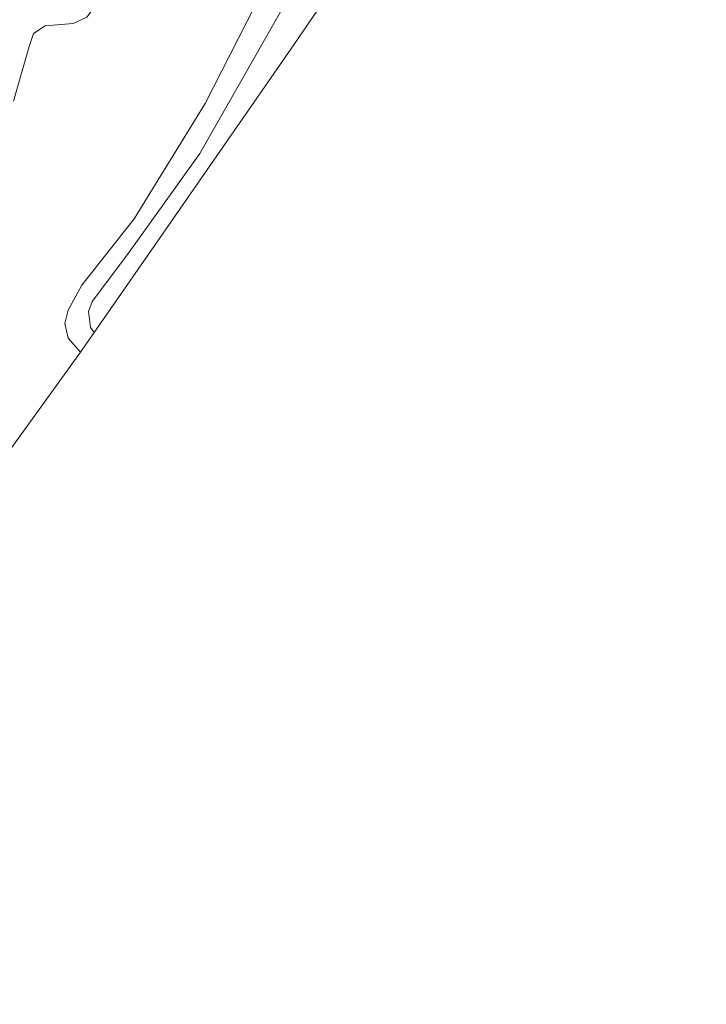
# Model space of a CAD drawing. Extents: x 130905 to 137824, y 412333 to 417928.
# Tile 151 of 256: x 133922 to 133990, y 414519 to 414617. Entities that reach past the tile are written whole.
import ezdxf
from ezdxf.lldxf.tags import DXFTag

# ---------------------------------------------------------------- set-up
doc = ezdxf.new("R2010")
doc.units = 0
for name, color, linetype, lineweight in [('B-ME-GR-GRAS-GV', 60, 'Continuous', 13), ('B-ME-GW-TALUD_KRUIN-G', 90, 'Continuous', 18), ('B-ME-KG-GRENS_OPNAME-G', 210, 'KG-OPNAME', 18), ('B-ME-OB-OEVERVOORZIENING-G', 7, 'Continuous', 18), ('B-ME-OG-TERREIN_GROEN-GV', 7, 'Continuous', 18), ('B-ME-OG-WATER_RIVIER-GV', 130, 'Continuous', 18)]:
    doc.layers.add(name, color=color, linetype=linetype, lineweight=lineweight)
doc.styles.get("Standard").update_dxf_attribs({"font": 'arial.ttf'})
tags = doc.linetypes.add('KG-OPNAME', pattern='A,5.5,-2,["O",Standard,S=1.8,R=0,X=-0.5,Y=-0.9],-2,5.5,-2,[5,NLCS.SHX,S=0.75,R=0,X=0,Y=0],-2', length=19).pattern_tags.tags
tags[6] = DXFTag(74, 10)

msp = doc.modelspace()

# ---------------------------------------------------------------- linework, layer by layer
at = {"layer": 'B-ME-GR-GRAS-GV'}
msp.add_polyline3d([(133928.711, 414617.533, -0.645), (133927.366, 414616.917, -0.645), (133924.583, 414616.665, -0.645), (133923.42, 414615.912, -0.645), (133922.987, 414614.612, -0.645), (133921.427, 414609.184, -0.645)], dxfattribs=at)
at = {"layer": 'B-ME-GW-TALUD_KRUIN-G'}
msp.add_polyline3d([(133929.452, 414586.182, 0.127), (133929.1, 414586.705, 0.104), (133928.883, 414588.279, 0.067), (133929.248, 414589.26, 0.092), (133932.77, 414593.959, 0.167), (133939.951, 414603.997, 0.317), (133950.138, 414621.96, 0.517), (133958.287, 414637.073, 0.442), (133965.718, 414651.056, 0.43), (133970.208, 414659.063, 0.292), (133971.484, 414663.579, 0.292), (133972.806, 414666.35, 0.28), (133975.531, 414669.624, 0.492), (133979.087, 414673.115, 0.567), (133985.123, 414678.664, 0.761)], dxfattribs=at)
at = {"layer": 'B-ME-KG-GRENS_OPNAME-G'}
msp.add_polyline3d([(133755.328, 414361.261, 1.014), (133777.828, 414389.271, 0.724), (133778.473, 414390.078, 0.01), (133779.213, 414391.005, 0.01), (133779.722, 414391.644, 0.85), (133826.007, 414449.749, 0.558), (133832.078, 414457.451, -0.645), (133844.403, 414473.088, -0.645), (133872.98, 414509.345, -0.645), (133906.129, 414553.81, -0.645), (133928.111, 414584.247, -0.645), (133929.452, 414586.182, 0.127), (133936.001, 414595.63, 0.546), (133949.28, 414614.786, 0.461), (133955.865, 414624.432, 0.693), (133963.099, 414635.027, -0.426), (133971.272, 414646.134, -0.426), (133972.602, 414647.91, 0.426), (133990.273, 414671.497, 0.695)], dxfattribs=at)
at = {"layer": 'B-ME-OB-OEVERVOORZIENING-G'}
for points in [[(133928.111, 414584.247, -0.645), (133926.875, 414585.643, -0.645), (133926.544, 414587.103, -0.645), (133926.886, 414588.414, -0.645), (133928.242, 414590.889, -0.645), (133933.44, 414597.482, -0.645), (133940.495, 414608.968, -0.645), (133946.262, 414620.35, -0.645), (133949.681, 414625.996, -0.645), (133953.157, 414632.326, -0.645), (133956.234, 414638.143, -0.645), (133960.303, 414645.511, -0.645), (133961.944, 414647.815, -0.645), (133963.859, 414652.48, -0.645), (133966.696, 414660.714, -0.645), (133967.858, 414664.375, -0.645), (133969.476, 414667.922, -0.645), (133971.471, 414670.26, -0.645), (133973.797, 414671.937, -0.645), (133976.441, 414674.686, -0.645), (133982.095, 414682.819, -0.645)], [(133939.869, 414637.288, -0.645), (133937.476, 414632.27, -0.645), (133936.439, 414630.753, -0.645), (133936.496, 414629.954, -0.645), (133937.123, 414628.814, -0.645), (133936.861, 414627.742, -0.645), (133934.217, 414623.682, -0.645), (133932.233, 414622.461, -0.645), (133931.39, 414621.811, -0.645), (133930.751, 414620.237, -0.645), (133928.711, 414617.533, -0.645), (133927.366, 414616.917, -0.645), (133924.583, 414616.665, -0.645), (133923.42, 414615.912, -0.645), (133922.987, 414614.612, -0.645), (133921.427, 414609.184, -0.645)]]:
    msp.add_polyline3d(points, dxfattribs=at)
at = {"layer": 'B-ME-OG-TERREIN_GROEN-GV'}
msp.add_polyline3d([(133936.001, 414595.63, 0.546), (133929.452, 414586.182, 0.127), (133929.1, 414586.705, 0.104), (133928.883, 414588.279, 0.067), (133929.248, 414589.26, 0.092), (133932.77, 414593.959, 0.167), (133939.951, 414603.997, 0.317), (133950.138, 414621.96, 0.517), (133958.287, 414637.073, 0.442), (133965.718, 414651.056, 0.43), (133970.208, 414659.063, 0.292), (133971.484, 414663.579, 0.292), (133972.806, 414666.35, 0.28), (133975.531, 414669.624, 0.492), (133979.087, 414673.115, 0.567), (133985.123, 414678.664, 0.761), (133986.473, 414676.81, 0.699), (133977.587, 414661.322, 0.55), (133970.201, 414649.015, 0.688), (133966.223, 414642.058, 0.593), (133959.201, 414630.675, 0.668), (133955.865, 414624.432, 0.693), (133949.28, 414614.786, 0.461)], close=True, dxfattribs=at)
msp.add_polyline3d([(133950.138, 414621.96, 0.517), (133939.951, 414603.997, 0.317), (133932.77, 414593.959, 0.167), (133929.248, 414589.26, 0.092), (133928.883, 414588.279, 0.067), (133929.1, 414586.705, 0.104), (133929.452, 414586.182, 0.127), (133928.111, 414584.247, -0.645), (133926.875, 414585.643, -0.645), (133926.544, 414587.103, -0.645), (133926.886, 414588.414, -0.645), (133928.242, 414590.889, -0.645), (133933.44, 414597.482, -0.645), (133940.495, 414608.968, -0.645), (133946.262, 414620.35, -0.645)], dxfattribs=at)
at = {"layer": 'B-ME-OG-WATER_RIVIER-GV'}
for points in [[(133946.262, 414620.35, -0.645), (133940.495, 414608.968, -0.645), (133933.44, 414597.482, -0.645), (133928.242, 414590.889, -0.645), (133926.886, 414588.414, -0.645), (133926.544, 414587.103, -0.645), (133926.875, 414585.643, -0.645), (133928.111, 414584.247, -0.645), (133906.129, 414553.81, -0.645)], [(133921.427, 414609.184, -0.645), (133922.987, 414614.612, -0.645), (133923.42, 414615.912, -0.645), (133924.583, 414616.665, -0.645), (133927.366, 414616.917, -0.645), (133928.711, 414617.533, -0.645)]]:
    msp.add_polyline3d(points, dxfattribs=at)

doc.saveas('drawing.dxf')
